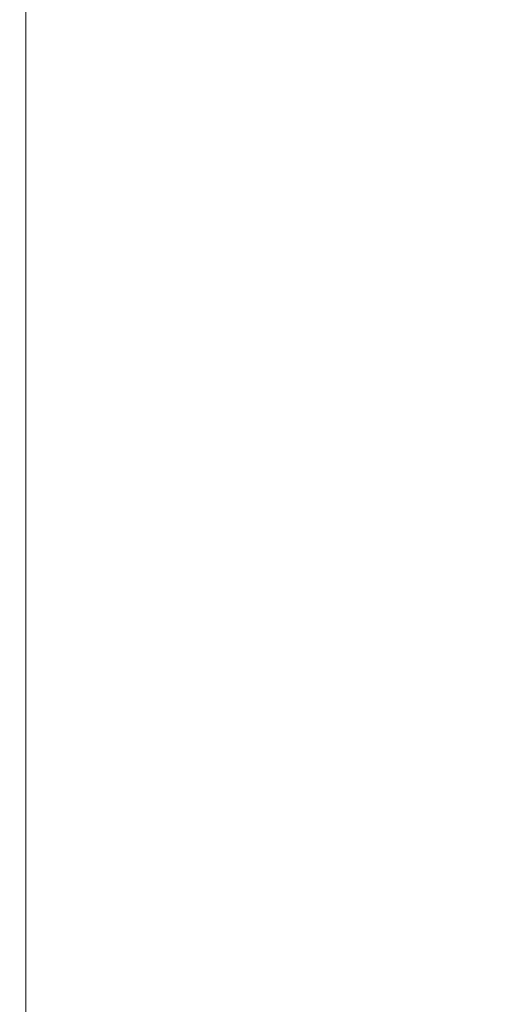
# Model space of a CAD drawing. Header units: millimetres. Extents: x 0 to 297, y 0 to 210.
# Tile 10 of 48: x 137.4 to 142.72, y 59.87 to 70.64. Entities that reach past the tile are written whole.
import ezdxf

# ---------------------------------------------------------------- set-up
doc = ezdxf.new("R2010")
doc.units = ezdxf.units.MM
doc.layers.add('1', color=7, linetype='Continuous', true_color=0xffffff)
doc.styles.add('LL', font='txt')
doc.dimstyles.new('ISO-25', dxfattribs={"dimtxt": 2.5, "dimasz": 2.5, "dimexe": 0.5, "dimexo": 0.5, "dimtad": 1, "dimlfac": 1.5, "dimtxsty": 'LL', "dimcen": 2.5, "dimadec": 0, "dimazin": 0, "dimtfac": 1, "dimtmove": 0, "dimatfit": 3, "dimfxl": 1, "dimarcsym": 0})

# ---------------------------------------------------------------- blocks, each defined once
blk = doc.blocks.new('*D2')
at = {"color": 0, "lineweight": -2, "transparency": 16777216}
for p, q in [((130.003, 69.381), (130.003, 85.998)), ((174.089, 68.281), (174.089, 85.998)), ((132.503, 85.498), (171.589, 85.498))]:
    blk.add_line(p, q, dxfattribs=at)
at = {"color": 0, "lineweight": 18, "transparency": 16777216}
for points in [[(132.503, 85.915), (132.503, 85.081), (130.003, 85.498)], [(171.589, 85.915), (171.589, 85.081), (174.089, 85.498)]]:
    blk.add_solid(points, dxfattribs=at)
at = {"layer": 'Defpoints', "color": 0, "lineweight": 18, "transparency": 16777216}
for p in [(174.089, 85.498), (130.003, 68.881), (174.089, 67.781)]:
    blk.add_point(p, dxfattribs=at)
at = {"color": 0, "lineweight": 18, "transparency": 16777216, "insert": (152.046, 87.63), "char_height": 2.5, "attachment_point": 5, "style": 'LL'}
blk.add_mtext('66,13', dxfattribs=at)

msp = doc.modelspace()

# ---------------------------------------------------------------- linework, layer by layer
at = {"layer": '1', "color": 7, "linetype": 'Continuous', "lineweight": 13}
msp.add_line((137.4693, 78.1143), (137.4693, 58.581), dxfattribs=at)

# ---------------------------------------------------------------- dimensions: what is measured, and where the dimension line sits
at = {"lineweight": 18}
dim = msp.add_linear_dim(base=(174.0893, 85.4981), p1=(130.0026, 68.881), p2=(174.0893, 67.781), dimstyle='ISO-25', dxfattribs=at)
dim.commit()
dim.dimension.update_dxf_attribs({"geometry": '*D2', "text_midpoint": (152.046, 85.4981), "dimtype": 160})

doc.saveas('drawing.dxf')
